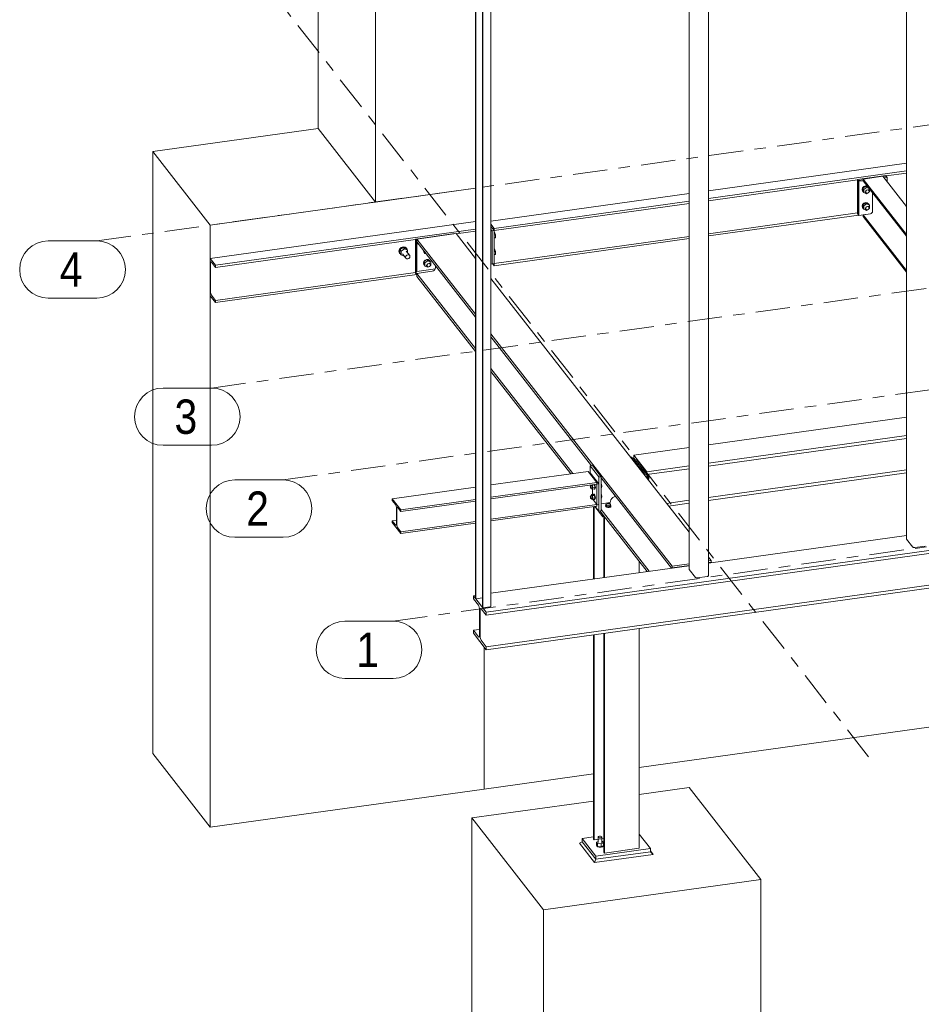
# Model space of a CAD drawing. Header units: millimetres. Extents: x -73 to 521, y -287 to 133.
# Tile 6 of 14: x 138 to 216, y -212 to -126. Entities that reach past the tile are written whole.
import ezdxf

# ---------------------------------------------------------------- set-up
doc = ezdxf.new("R2010")
doc.units = ezdxf.units.MM
doc.linetypes.add('XKITLINE00', pattern=[0])
doc.linetypes.add('XKITLINE03', pattern=[6, 3, -1, 1, -1])
for name, color, linetype, lineweight in [('Mřížka', 4, 'Continuous', 0), ('Prvek', 2, 'Continuous', 0), ('Šroub', 3, 'Continuous', 0)]:
    doc.layers.add(name, color=color, linetype=linetype, lineweight=lineweight)
doc.styles.add('ARIAL', font='arial.ttf')

msp = doc.modelspace()

# ---------------------------------------------------------------- linework, layer by layer
at = {"layer": 'Mřížka', "color": 1, "linetype": 'XKITLINE03', "lineweight": 0}
for p, q in [((211.884, -190.164), (161.155, -125.149)), ((144.482, -145.114), (278.444, -126.446)), ((154.503, -157.958), (288.466, -139.289)), ((160.766, -165.985), (294.729, -147.316)), ((170.38, -178.307), (304.343, -159.638))]:
    msp.add_line(p, q, dxfattribs=at)
at = {"layer": 'Mřížka', "color": 1, "linetype": 'XKITLINE00', "lineweight": 0}
for p, q in [((140.256, -145.114), (144.482, -145.114)), ((140.256, -150.114), (144.482, -150.114)), ((150.278, -157.958), (154.503, -157.958)), ((150.278, -162.958), (154.503, -162.958)), ((156.541, -165.985), (160.766, -165.985)), ((156.541, -170.985), (160.766, -170.985)), ((166.155, -178.307), (170.38, -178.307)), ((166.155, -183.307), (170.38, -183.307))]:
    msp.add_line(p, q, dxfattribs=at)
for centre, start, end in [((140.256, -147.614), 90, 270), ((144.482, -147.614), 270, 90), ((150.278, -160.458), 90, 270), ((154.503, -160.458), 270, 90), ((156.541, -168.485), 90, 270), ((160.766, -168.485), 270, 90), ((166.155, -180.807), 90, 270), ((170.38, -180.807), 270, 90)]:
    msp.add_arc(centre, 2.5, start, end, dxfattribs=at)
at = {"layer": 'Prvek', "color": 1, "linetype": 'XKITLINE00', "lineweight": 0}
for p, q in [((163.811, -135.301), (163.811, -98.535)), ((168.822, -141.722), (168.822, -104.957)), ((215.202, -171.124), (215.202, -115.507)), ((177.56, -176.335), (177.56, -116.156)), ((177.58, -116.182), (177.58, -176.361)), ((178.166, -116.933), (178.166, -177.112)), ((178.186, -177.138), (178.186, -116.959)), ((178.912, -177.001), (178.912, -117.889)), ((196.208, -173.771), (196.208, -118.154)), ((197.906, -174.354), (197.906, -117.917)), ((149.375, -137.312), (163.811, -135.301)), ((168.822, -141.722), (163.811, -135.301)), ((149.375, -189.878), (149.375, -137.312)), ((149.375, -137.312), (154.386, -143.734)), ((197.906, -140.747), (215.202, -138.337)), ((197.906, -141.415), (215.202, -139.005)), ((213.42, -139.443), (215.202, -139.195)), ((197.906, -141.605), (210.918, -139.792)), ((210.918, -139.747), (213.388, -139.402)), ((210.981, -139.827), (210.918, -139.747)), ((210.918, -139.747), (210.918, -142.719)), ((210.981, -139.827), (211.414, -139.767)), ((210.981, -139.827), (211.414, -139.767)), ((210.981, -139.827), (210.981, -142.8)), ((211.044, -139.907), (210.981, -139.827)), ((210.981, -139.827), (210.981, -142.8)), ((211.044, -139.907), (211.414, -139.856)), ((211.044, -139.907), (211.044, -142.88)), ((211.414, -139.711), (213.143, -139.47)), ((211.414, -139.856), (211.414, -139.711)), ((215.202, -144.566), (211.414, -139.711)), ((215.202, -144.711), (211.414, -139.856)), ((215.202, -142.11), (213.143, -139.47)), ((213.182, -139.52), (213.45, -139.483)), ((213.182, -139.52), (213.45, -139.483)), ((213.245, -139.6), (213.513, -139.563)), ((213.45, -139.483), (213.388, -139.402)), ((213.513, -139.563), (213.45, -139.483)), ((213.513, -139.944), (213.513, -139.563)), ((154.386, -143.734), (177.56, -140.505)), ((177.56, -140.505), (168.822, -141.722)), ((212.228, -142.552), (212.228, -140.899)), ((178.912, -143.394), (196.208, -140.984)), ((179.199, -144.022), (196.208, -141.652)), ((179.199, -144.212), (196.208, -141.842)), ((197.906, -144.487), (210.918, -142.674)), ((212.178, -142.674), (212.122, -142.717)), ((212.215, -142.616), (212.178, -142.674)), ((212.228, -142.552), (212.215, -142.616)), ((215.179, -142.08), (215.202, -142.077)), ((154.386, -146.634), (177.56, -143.405)), ((197.906, -144.678), (211.021, -142.85)), ((210.981, -142.8), (210.918, -142.719)), ((211.044, -142.88), (210.981, -142.8)), ((211.044, -142.88), (212.057, -142.739)), ((211.414, -142.828), (212.057, -142.739)), ((211.414, -142.973), (211.414, -142.828)), ((215.202, -147.683), (211.414, -142.828)), ((215.202, -147.828), (211.414, -142.973)), ((212.122, -142.717), (212.057, -142.739)), ((154.386, -143.734), (154.386, -196.3)), ((154.856, -147.236), (177.56, -144.072)), ((175.883, -144.496), (177.56, -144.263)), ((178.912, -143.655), (179.199, -144.022)), ((178.912, -143.846), (179.199, -144.212)), ((179.199, -144.212), (178.912, -143.846)), ((179.009, -144.239), (178.912, -144.116)), ((178.912, -144.116), (179.009, -144.239)), ((178.912, -144.252), (179.009, -144.239)), ((179.009, -144.239), (179.199, -144.212)), ((179.009, -144.239), (179.009, -147.121)), ((179.009, -144.239), (179.009, -147.121)), ((179.199, -144.212), (179.199, -144.022)), ((179.199, -144.212), (179.199, -147.094)), ((154.856, -147.427), (172.33, -144.991)), ((172.33, -144.946), (175.749, -144.47)), ((172.393, -145.026), (172.33, -144.946)), ((172.33, -144.946), (172.33, -147.919)), ((172.393, -145.026), (172.443, -145.019)), ((172.393, -145.026), (172.393, -147.999)), ((175.862, -144.469), (172.443, -144.946)), ((177.56, -151.504), (172.443, -144.946)), ((172.443, -144.946), (172.443, -145.199)), ((177.56, -151.757), (172.443, -145.199)), ((175.76, -144.483), (175.749, -144.47)), ((177.56, -146.645), (175.862, -144.469)), ((179.199, -147.094), (196.208, -144.724)), ((179.199, -147.285), (196.208, -144.914)), ((172.393, -145.316), (172.521, -145.299)), ((172.443, -145.381), (172.393, -145.316)), ((172.393, -145.316), (172.393, -147.709)), ((172.571, -145.363), (172.443, -145.381)), ((172.443, -145.381), (172.443, -147.773)), ((154.386, -149.897), (154.386, -146.634)), ((154.386, -146.634), (154.856, -147.236)), ((154.442, -146.961), (154.426, -147.01)), ((154.467, -146.945), (154.442, -146.961)), ((154.495, -146.965), (154.467, -146.945)), ((154.856, -147.427), (154.495, -146.965)), ((154.426, -147.01), (154.42, -147.086)), ((154.42, -149.533), (154.42, -147.086)), ((154.856, -147.236), (154.856, -147.427)), ((172.443, -147.773), (172.393, -147.709)), ((172.443, -147.773), (174.053, -147.549)), ((173.787, -147.767), (172.443, -147.955)), ((173.896, -147.731), (173.787, -147.767)), ((173.988, -147.66), (173.896, -147.731)), ((174.05, -147.563), (173.988, -147.66)), ((174.072, -147.456), (174.05, -147.563)), ((174.072, -147.456), (174.072, -147.287)), ((178.912, -147.134), (179.009, -147.121)), ((179.009, -147.121), (179.199, -147.094)), ((179.065, -147.113), (179.199, -147.285)), ((179.199, -147.285), (179.199, -147.094)), ((154.856, -150.309), (172.33, -147.874)), ((154.856, -150.499), (172.443, -148.048)), ((172.393, -147.999), (172.33, -147.919)), ((172.393, -147.999), (172.443, -147.992)), ((177.56, -154.513), (172.443, -147.955)), ((172.443, -147.955), (172.443, -148.208)), ((177.56, -154.766), (172.443, -148.208)), ((196.208, -170.546), (178.912, -148.379)), ((154.42, -149.533), (154.426, -149.624)), ((154.856, -150.499), (154.386, -149.897)), ((154.426, -149.624), (154.442, -149.715)), ((154.442, -149.715), (154.467, -149.794)), ((154.467, -149.794), (154.495, -149.847)), ((154.495, -149.847), (154.856, -150.309)), ((154.856, -150.309), (154.856, -150.499)), ((194.722, -173.498), (178.912, -153.237)), ((187.693, -164.744), (178.912, -153.491)), ((186.073, -165.423), (178.912, -156.246)), ((185.894, -165.448), (178.912, -156.5)), ((197.906, -162.909), (215.202, -160.498)), ((197.906, -164.511), (215.202, -162.1)), ((197.906, -164.764), (215.202, -162.354)), ((191.38, -163.818), (196.208, -163.145)), ((178.499, -177.539), (275.369, -164.039)), ((191.19, -163.989), (191.102, -164.002)), ((192.318, -165.434), (191.19, -163.989)), ((191.38, -164.072), (191.267, -164.088)), ((191.38, -164.072), (191.38, -163.818)), ((191.38, -163.818), (192.508, -165.263)), ((191.823, -164.64), (191.38, -164.072)), ((192.508, -165.517), (191.38, -164.072)), ((178.499, -177.793), (275.369, -164.293)), ((187.769, -164.733), (187.579, -164.76)), ((187.579, -165.358), (187.579, -164.76)), ((187.579, -164.76), (188.331, -165.723)), ((188.521, -165.696), (187.769, -164.733)), ((192.508, -165.517), (192.065, -164.949)), ((192.508, -165.263), (196.208, -164.747)), ((192.508, -165.517), (196.208, -165.001)), ((178.912, -166.421), (187.389, -165.239)), ((188.141, -166.203), (187.389, -165.239)), ((187.579, -165.358), (187.492, -165.37)), ((188.331, -166.321), (187.579, -165.358)), ((188.521, -165.696), (188.331, -165.723)), ((188.331, -165.723), (188.331, -168.696)), ((188.521, -168.669), (188.521, -165.696)), ((194.668, -173.684), (188.521, -165.805)), ((192.318, -165.434), (192.23, -165.447)), ((192.318, -165.559), (192.318, -165.434)), ((192.508, -165.517), (192.318, -165.543)), ((192.318, -165.543), (192.318, -165.559)), ((192.508, -165.263), (192.508, -165.517)), ((192.508, -165.803), (192.508, -165.517)), ((197.906, -167.519), (215.202, -165.109)), ((197.906, -167.773), (215.202, -165.363)), ((170.295, -167.622), (177.56, -166.609)), ((178.912, -167.489), (188.141, -166.203)), ((178.912, -167.634), (188.141, -166.348)), ((187.781, -167.445), (187.781, -166.398)), ((188.141, -166.203), (188.141, -166.348)), ((188.331, -166.321), (188.141, -166.348)), ((188.141, -168.124), (188.141, -166.348)), ((188.331, -168.097), (188.331, -166.321)), ((171.046, -168.585), (170.295, -167.622)), ((170.295, -167.767), (170.295, -167.622)), ((178.499, -180.548), (275.369, -167.048)), ((178.499, -180.802), (275.369, -167.302)), ((187.787, -167.535), (187.781, -167.445)), ((187.803, -167.627), (187.787, -167.535)), ((187.827, -167.705), (187.803, -167.627)), ((189.458, -167.611), (189.383, -167.715)), ((189.557, -167.525), (189.458, -167.611)), ((189.671, -167.464), (189.557, -167.525)), ((189.791, -167.432), (189.671, -167.464)), ((170.58, -168.132), (170.295, -167.767)), ((170.608, -168.185), (170.58, -168.132)), ((170.633, -168.264), (170.608, -168.185)), ((170.649, -168.355), (170.633, -168.264)), ((170.655, -168.446), (170.649, -168.355)), ((170.655, -169.787), (170.655, -168.446)), ((170.692, -168.41), (170.686, -168.486)), ((170.686, -169.827), (170.686, -168.486)), ((170.708, -168.36), (170.692, -168.41)), ((170.732, -168.344), (170.708, -168.36)), ((170.761, -168.365), (170.732, -168.344)), ((171.046, -168.73), (170.761, -168.365)), ((171.046, -168.585), (177.56, -167.677)), ((171.046, -168.73), (177.56, -167.822)), ((178.912, -169.41), (188.141, -168.124)), ((178.912, -169.555), (188.141, -168.269)), ((187.856, -167.759), (187.827, -167.705)), ((188.141, -168.124), (187.856, -167.759)), ((188.141, -168.124), (187.856, -167.759)), ((187.859, -174.633), (187.859, -168.308)), ((187.915, -174.625), (187.915, -168.3)), ((188.684, -169.204), (187.972, -168.292)), ((188.331, -168.696), (188.012, -168.287)), ((188.331, -168.097), (188.141, -168.124)), ((188.141, -168.269), (188.141, -168.124)), ((189.319, -167.951), (188.521, -168.062)), ((189.336, -167.831), (189.319, -167.951)), ((189.383, -167.715), (189.336, -167.831)), ((194.245, -168.03), (196.208, -167.756)), ((194.424, -168.259), (196.208, -168.01)), ((171.046, -168.73), (171.046, -168.585)), ((188.521, -168.669), (188.331, -168.696)), ((192.551, -173.979), (188.419, -168.683)), ((188.684, -169.023), (188.419, -168.683)), ((192.729, -173.954), (188.521, -168.56)), ((188.684, -169.204), (188.684, -169.023)), ((188.811, -169.186), (188.684, -169.204)), ((188.755, -174.508), (188.755, -169.194)), ((188.811, -174.5), (188.811, -169.186)), ((170.295, -169.543), (170.655, -169.493)), ((170.295, -169.688), (170.295, -169.543)), ((170.295, -169.543), (170.58, -169.908)), ((171.046, -170.651), (170.295, -169.688)), ((170.58, -169.908), (170.608, -169.929)), ((170.608, -169.929), (170.633, -169.913)), ((170.633, -169.913), (170.649, -169.863)), ((170.649, -169.863), (170.655, -169.787)), ((170.686, -169.827), (170.692, -169.918)), ((170.692, -169.918), (170.708, -170.009)), ((170.708, -170.009), (170.732, -170.088)), ((170.732, -170.088), (170.761, -170.141)), ((170.761, -170.141), (171.046, -170.506)), ((171.046, -170.506), (177.56, -169.599)), ((171.046, -170.651), (177.56, -169.744)), ((171.046, -170.506), (171.046, -170.651)), ((197.906, -173.233), (215.202, -170.822)), ((215.208, -171.145), (215.202, -171.124)), ((215.755, -171.845), (215.208, -171.145)), ((215.755, -171.845), (215.779, -171.864)), ((215.779, -171.864), (215.819, -171.877)), ((215.819, -171.877), (215.867, -171.882)), ((215.867, -171.882), (215.916, -171.88)), ((215.916, -171.88), (216.813, -171.755)), ((198.141, -173.022), (197.906, -172.722)), ((178.912, -175.88), (196.208, -173.469)), ((191.85, -174.077), (191.85, -173.081)), ((194.722, -173.498), (196.208, -173.291)), ((194.722, -173.643), (196.208, -173.436)), ((194.722, -173.676), (194.722, -173.498)), ((194.745, -173.673), (194.722, -173.643)), ((194.722, -173.643), (194.722, -173.676)), ((197.906, -173.055), (198.141, -173.022)), ((197.906, -173.2), (198.141, -173.167)), ((198.141, -173.167), (198.141, -173.022)), ((198.164, -173.197), (198.141, -173.167)), ((196.214, -173.792), (196.208, -173.771)), ((196.761, -174.492), (196.214, -173.792)), ((196.761, -174.492), (196.785, -174.511)), ((196.922, -174.527), (197.819, -174.402)), ((197.819, -174.402), (197.862, -174.391)), ((197.862, -174.391), (197.893, -174.375)), ((197.893, -174.375), (197.906, -174.354)), ((196.785, -174.511), (196.825, -174.524)), ((196.825, -174.524), (196.873, -174.529)), ((196.873, -174.529), (196.922, -174.527)), ((177.372, -176.094), (177.56, -176.068)), ((178.499, -177.539), (177.372, -176.094)), ((177.372, -176.348), (177.372, -176.094)), ((177.815, -176.916), (177.372, -176.348)), ((177.58, -176.361), (177.56, -176.335)), ((177.58, -176.361), (178.166, -176.279)), ((177.851, -176.983), (177.815, -176.916)), ((177.882, -177.081), (177.851, -176.983)), ((177.902, -177.195), (177.882, -177.081)), ((178.186, -177.138), (178.825, -177.049)), ((178.825, -177.049), (178.868, -177.038)), ((178.868, -177.038), (178.899, -177.022)), ((178.899, -177.022), (178.912, -177.001)), ((177.909, -177.308), (177.902, -177.195)), ((177.909, -179.52), (177.909, -177.308)), ((177.97, -177.282), (177.962, -177.376)), ((177.962, -179.588), (177.962, -177.376)), ((177.99, -177.219), (177.97, -177.282)), ((178.02, -177.2), (177.99, -177.219)), ((178.056, -177.225), (178.02, -177.2)), ((178.499, -177.793), (178.056, -177.225)), ((178.166, -177.112), (178.186, -177.138)), ((178.499, -177.793), (178.499, -177.539)), ((177.372, -179.103), (177.909, -179.028)), ((177.372, -179.357), (177.372, -179.103)), ((177.372, -179.103), (177.815, -179.671)), ((178.499, -180.802), (177.372, -179.357)), ((177.882, -179.677), (177.902, -179.614)), ((177.902, -179.614), (177.909, -179.52)), ((177.962, -179.588), (177.97, -179.701)), ((187.859, -197.332), (187.859, -179.497)), ((187.915, -197.405), (187.915, -179.49)), ((188.755, -198.48), (188.755, -179.373)), ((188.811, -198.552), (188.811, -179.365)), ((191.85, -198.129), (191.85, -178.941)), ((177.815, -179.671), (177.851, -179.696)), ((177.851, -179.696), (177.882, -179.677)), ((177.97, -179.701), (177.99, -179.815)), ((177.99, -179.815), (178.02, -179.913)), ((178.02, -179.913), (178.056, -179.98)), ((178.056, -179.98), (178.499, -180.548)), ((178.319, -192.965), (178.319, -180.57)), ((178.319, -192.965), (178.319, -180.57)), ((178.499, -180.548), (178.499, -180.802)), ((191.85, -191.079), (239.32, -184.464)), ((154.386, -196.3), (149.375, -189.878)), ((178.319, -192.965), (187.859, -191.635)), ((154.386, -196.3), (178.319, -192.965)), ((191.85, -193.456), (196.22, -192.847)), ((196.22, -192.847), (202.483, -200.874)), ((177.226, -195.494), (187.859, -194.012)), ((177.226, -215.432), (177.226, -195.494)), ((183.489, -203.521), (177.226, -195.494)), ((186.627, -197.69), (186.879, -197.563)), ((186.627, -197.69), (187.954, -199.392)), ((186.879, -197.291), (187.859, -197.154)), ((186.879, -197.563), (186.879, -197.291)), ((188.082, -198.832), (186.879, -197.291)), ((186.879, -197.563), (188.082, -199.104)), ((188.082, -199.104), (186.879, -197.563)), ((187.859, -197.332), (187.915, -197.405)), ((187.915, -197.405), (188.755, -197.288)), ((191.85, -196.914), (192.83, -198.17)), ((192.83, -198.17), (188.082, -198.832)), ((188.082, -199.104), (192.83, -198.442)), ((188.082, -199.104), (192.83, -198.442)), ((188.755, -198.48), (188.811, -198.552)), ((188.811, -198.552), (191.85, -198.129)), ((192.83, -198.442), (192.83, -198.17)), ((193.083, -198.677), (192.83, -198.354)), ((192.83, -198.442), (193.083, -198.677)), ((187.954, -199.392), (193.083, -198.677)), ((187.954, -199.392), (188.082, -199.104)), ((188.082, -199.104), (188.082, -198.832)), ((202.483, -200.874), (183.489, -203.521)), ((202.483, -220.813), (202.483, -200.874)), ((183.489, -223.46), (183.489, -203.521))]:
    msp.add_line(p, q, dxfattribs=at)
at = {"layer": 'Šroub', "color": 7, "linetype": 'XKITLINE00', "lineweight": 0}
for p, q in [((211.367, -140.487), (211.329, -140.629)), ((211.329, -140.629), (211.367, -140.759)), ((211.347, -140.653), (211.378, -140.539)), ((211.378, -140.758), (211.347, -140.653)), ((211.471, -140.373), (211.367, -140.487)), ((211.378, -140.774), (211.367, -140.759)), ((211.632, -140.333), (211.378, -140.509)), ((211.46, -140.613), (211.378, -140.509)), ((211.378, -140.509), (211.378, -140.788)), ((211.46, -140.893), (211.378, -140.788)), ((211.406, -140.49), (211.49, -140.397)), ((211.714, -140.438), (211.46, -140.613)), ((211.46, -140.893), (211.46, -140.613)), ((211.714, -140.997), (211.46, -140.893)), ((211.614, -140.317), (211.471, -140.373)), ((211.49, -140.397), (211.605, -140.352)), ((211.651, -140.897), (211.582, -140.808)), ((211.756, -140.334), (211.614, -140.317)), ((211.631, -140.827), (211.651, -140.752)), ((211.651, -140.897), (211.631, -140.827)), ((211.714, -140.438), (211.632, -140.333)), ((211.86, -140.427), (211.632, -140.333)), ((211.651, -140.752), (211.707, -140.691)), ((211.707, -140.942), (211.651, -140.897)), ((211.66, -140.344), (211.775, -140.358)), ((211.707, -140.691), (211.783, -140.661)), ((211.783, -140.951), (211.707, -140.942)), ((211.941, -140.531), (211.714, -140.438)), ((211.714, -140.997), (211.782, -140.951)), ((211.842, -140.404), (211.756, -140.334)), ((211.775, -140.358), (211.859, -140.427)), ((211.783, -140.661), (211.859, -140.67)), ((211.859, -140.921), (211.783, -140.951)), ((211.914, -140.715), (211.845, -140.627)), ((211.859, -140.67), (211.914, -140.715)), ((211.914, -140.86), (211.859, -140.921)), ((211.914, -140.715), (211.935, -140.785)), ((211.935, -140.785), (211.914, -140.86)), ((211.915, -140.859), (211.968, -140.822)), ((211.968, -140.822), (211.968, -140.565)), ((211.471, -141.823), (211.367, -141.938)), ((211.632, -141.783), (211.378, -141.959)), ((211.614, -141.767), (211.471, -141.823)), ((211.49, -141.848), (211.605, -141.802)), ((211.756, -141.784), (211.614, -141.767)), ((211.714, -141.888), (211.632, -141.783)), ((211.886, -141.888), (211.632, -141.783)), ((211.66, -141.794), (211.775, -141.808)), ((211.86, -141.869), (211.756, -141.784)), ((211.775, -141.808), (211.859, -141.877)), ((211.367, -141.938), (211.329, -142.079)), ((211.329, -142.079), (211.367, -142.209)), ((211.347, -142.103), (211.378, -141.989)), ((211.378, -142.209), (211.347, -142.103)), ((211.378, -142.224), (211.367, -142.209)), ((211.46, -142.063), (211.378, -141.959)), ((211.378, -141.959), (211.378, -142.239)), ((211.46, -142.343), (211.378, -142.239)), ((211.406, -141.94), (211.49, -141.848)), ((211.46, -142.063), (211.714, -141.888)), ((211.46, -142.343), (211.46, -142.063)), ((211.714, -142.447), (211.46, -142.343)), ((211.651, -142.347), (211.582, -142.258)), ((211.631, -142.277), (211.651, -142.202)), ((211.651, -142.347), (211.631, -142.277)), ((211.651, -142.202), (211.707, -142.141)), ((211.707, -142.392), (211.651, -142.347)), ((211.707, -142.141), (211.783, -142.111)), ((211.783, -142.401), (211.707, -142.392)), ((211.968, -141.992), (211.714, -141.888)), ((211.714, -142.447), (211.782, -142.401)), ((211.783, -142.111), (211.859, -142.12)), ((211.859, -142.371), (211.783, -142.401)), ((211.914, -142.165), (211.845, -142.077)), ((211.859, -142.12), (211.914, -142.165)), ((211.914, -142.31), (211.859, -142.371)), ((211.87, -141.881), (211.86, -141.869)), ((211.968, -141.992), (211.886, -141.888)), ((211.914, -142.165), (211.935, -142.235)), ((211.935, -142.235), (211.914, -142.31)), ((211.915, -142.309), (211.968, -142.272)), ((211.968, -142.272), (211.968, -141.992)), ((179.199, -144.366), (179.226, -144.362)), ((179.301, -144.584), (179.226, -144.362)), ((179.199, -144.598), (179.301, -144.584)), ((179.199, -144.849), (179.301, -144.835)), ((179.199, -144.868), (179.226, -144.864)), ((179.226, -144.864), (179.301, -144.835)), ((179.301, -144.835), (179.301, -144.584)), ((170.926, -145.842), (170.879, -146.016)), ((170.879, -146.016), (170.926, -146.177)), ((170.898, -146.04), (170.945, -145.866)), ((170.945, -146.201), (170.898, -146.04)), ((171.055, -145.701), (170.926, -145.842)), ((170.945, -145.866), (171.073, -145.725)), ((171.249, -145.677), (170.964, -145.874)), ((171.064, -146.003), (170.964, -145.874)), ((170.964, -145.874), (170.964, -146.188)), ((171.23, -145.632), (171.055, -145.701)), ((171.064, -146.003), (171.349, -145.806)), ((171.064, -146.316), (171.064, -146.003)), ((171.073, -145.725), (171.249, -145.656)), ((171.406, -145.652), (171.23, -145.632)), ((171.249, -145.656), (171.425, -145.676)), ((171.349, -145.806), (171.249, -145.677)), ((171.534, -145.795), (171.249, -145.677)), ((171.634, -145.923), (171.349, -145.806)), ((171.535, -145.757), (171.406, -145.652)), ((171.425, -145.676), (171.553, -145.781)), ((171.811, -146.388), (171.514, -146.006)), ((171.634, -145.923), (171.534, -145.795)), ((171.553, -145.781), (171.535, -145.757)), ((171.553, -145.781), (171.571, -145.842)), ((171.634, -146.161), (171.634, -145.923)), ((173.018, -145.936), (173.013, -145.954)), ((173.013, -145.954), (173.051, -146.084)), ((173.032, -145.978), (173.037, -145.96)), ((173.063, -146.084), (173.032, -145.978)), ((173.063, -146.099), (173.051, -146.084)), ((173.063, -146.114), (173.063, -145.993)), ((173.144, -146.218), (173.063, -146.114)), ((173.144, -146.098), (173.144, -146.218)), ((179.199, -145.816), (179.226, -145.812)), ((179.199, -146.048), (179.301, -146.034)), ((179.301, -146.034), (179.226, -145.812)), ((179.301, -146.285), (179.301, -146.034)), ((170.945, -146.201), (170.926, -146.177)), ((171.027, -146.268), (170.945, -146.201)), ((171.064, -146.316), (170.964, -146.188)), ((171.337, -146.429), (171.064, -146.316)), ((171.482, -146.615), (171.185, -146.233)), ((171.457, -146.528), (171.482, -146.433)), ((171.482, -146.615), (171.457, -146.528)), ((171.482, -146.433), (171.552, -146.357)), ((171.552, -146.671), (171.482, -146.615)), ((171.552, -146.357), (171.647, -146.32)), ((171.647, -146.682), (171.552, -146.671)), ((171.647, -146.32), (171.742, -146.331)), ((171.742, -146.645), (171.647, -146.682)), ((171.742, -146.331), (171.811, -146.388)), ((171.811, -146.569), (171.742, -146.645)), ((171.811, -146.388), (171.837, -146.475)), ((171.837, -146.475), (171.811, -146.569)), ((173.051, -146.9), (173.013, -147.041)), ((173.032, -147.065), (173.063, -146.951)), ((173.155, -146.786), (173.051, -146.9)), ((173.317, -146.746), (173.063, -146.921)), ((173.144, -147.026), (173.063, -146.921)), ((173.063, -146.921), (173.063, -147.201)), ((173.09, -146.902), (173.174, -146.81)), ((173.144, -146.218), (173.282, -146.275)), ((173.144, -147.026), (173.398, -146.85)), ((173.298, -146.73), (173.155, -146.786)), ((173.174, -146.81), (173.289, -146.765)), ((173.44, -146.746), (173.298, -146.73)), ((173.398, -146.85), (173.317, -146.746)), ((173.571, -146.85), (173.317, -146.746)), ((173.344, -146.757), (173.459, -146.77)), ((173.652, -146.955), (173.398, -146.85)), ((173.545, -146.831), (173.44, -146.746)), ((173.459, -146.77), (173.543, -146.839)), ((173.554, -146.844), (173.545, -146.831)), ((173.652, -146.955), (173.571, -146.85)), ((173.652, -147.235), (173.652, -146.955)), ((179.199, -146.299), (179.301, -146.285)), ((179.199, -146.318), (179.226, -146.314)), ((179.226, -146.314), (179.301, -146.285)), ((173.013, -147.041), (173.051, -147.172)), ((173.063, -147.171), (173.032, -147.065)), ((173.063, -147.187), (173.051, -147.172)), ((173.144, -147.305), (173.063, -147.201)), ((173.144, -147.305), (173.144, -147.026)), ((173.398, -147.41), (173.144, -147.305)), ((173.348, -147.325), (173.266, -147.221)), ((173.328, -147.256), (173.348, -147.18)), ((173.348, -147.325), (173.328, -147.256)), ((173.348, -147.18), (173.404, -147.119)), ((173.404, -147.371), (173.348, -147.325)), ((173.398, -147.41), (173.448, -147.376)), ((173.404, -147.119), (173.479, -147.089)), ((173.479, -147.379), (173.404, -147.371)), ((173.479, -147.089), (173.555, -147.098)), ((173.555, -147.349), (173.479, -147.379)), ((173.611, -147.144), (173.53, -147.039)), ((173.555, -147.098), (173.611, -147.144)), ((173.611, -147.289), (173.555, -147.349)), ((173.611, -147.144), (173.631, -147.213)), ((173.631, -147.213), (173.611, -147.289)), ((173.62, -147.257), (173.652, -147.235)), ((192.508, -165.595), (192.578, -165.585)), ((192.523, -165.515), (192.578, -165.585)), ((192.578, -165.585), (192.626, -165.89)), ((192.58, -165.597), (192.619, -165.592)), ((192.58, -165.896), (192.626, -165.89)), ((192.613, -165.938), (192.626, -165.89)), ((192.644, -165.605), (192.619, -165.592)), ((192.669, -165.907), (192.62, -165.914)), ((192.669, -165.656), (192.644, -165.605)), ((192.687, -165.733), (192.669, -165.656)), ((192.687, -165.878), (192.669, -165.907)), ((192.694, -165.814), (192.687, -165.733)), ((192.687, -165.878), (192.694, -165.814)), ((187.583, -166.54), (187.588, -166.492)), ((187.588, -166.601), (187.583, -166.54)), ((187.588, -166.492), (187.602, -166.47)), ((187.602, -166.658), (187.588, -166.601)), ((187.602, -166.47), (187.697, -166.457)), ((187.602, -166.47), (187.621, -166.479)), ((187.621, -166.697), (187.602, -166.658)), ((187.621, -166.479), (187.64, -166.518)), ((187.64, -166.706), (187.621, -166.697)), ((187.64, -166.518), (187.653, -166.575)), ((187.653, -166.684), (187.64, -166.706)), ((187.64, -166.706), (187.735, -166.693)), ((187.653, -166.575), (187.658, -166.636)), ((187.658, -166.636), (187.653, -166.684)), ((187.654, -166.463), (187.667, -166.414)), ((187.681, -166.701), (187.681, -166.703)), ((187.681, -166.703), (187.75, -166.791)), ((187.719, -166.406), (187.75, -166.447)), ((187.75, -166.447), (187.94, -166.42)), ((187.75, -166.447), (187.784, -166.663)), ((187.75, -166.791), (187.784, -166.663)), ((187.75, -166.791), (187.94, -166.765)), ((187.784, -166.663), (187.974, -166.636)), ((187.94, -166.42), (187.909, -166.38)), ((187.943, -166.785), (187.911, -166.769)), ((187.928, -166.377), (187.943, -166.408)), ((187.974, -166.636), (187.94, -166.42)), ((187.94, -166.765), (187.974, -166.636)), ((187.943, -166.408), (187.971, -166.523)), ((187.971, -166.741), (187.943, -166.785)), ((187.971, -166.523), (187.981, -166.645)), ((187.981, -166.645), (187.971, -166.741)), ((187.991, -166.402), (187.976, -166.371)), ((188.018, -166.516), (187.991, -166.402)), ((187.991, -166.778), (188.018, -166.734)), ((188.028, -166.638), (188.018, -166.516)), ((188.018, -166.734), (188.028, -166.638)), ((188.556, -166.341), (188.521, -166.297)), ((188.521, -166.346), (188.556, -166.341)), ((188.521, -166.555), (188.588, -166.546)), ((188.521, -166.672), (188.556, -166.667)), ((188.588, -166.546), (188.556, -166.341)), ((188.556, -166.667), (188.588, -166.546)), ((187.583, -167.446), (187.588, -167.398)), ((187.588, -167.507), (187.583, -167.446)), ((187.588, -167.398), (187.602, -167.376)), ((187.602, -167.565), (187.588, -167.507)), ((187.602, -167.376), (187.697, -167.363)), ((187.602, -167.376), (187.621, -167.386)), ((187.621, -167.603), (187.602, -167.565)), ((187.621, -167.386), (187.64, -167.424)), ((187.64, -167.613), (187.621, -167.603)), ((187.64, -167.424), (187.653, -167.482)), ((187.653, -167.591), (187.64, -167.613)), ((187.64, -167.613), (187.735, -167.599)), ((187.653, -167.482), (187.658, -167.543)), ((187.658, -167.543), (187.653, -167.591)), ((187.654, -167.369), (187.681, -167.265)), ((187.681, -167.265), (187.871, -167.239)), ((187.681, -167.265), (187.75, -167.353)), ((187.681, -167.607), (187.681, -167.609)), ((187.681, -167.609), (187.75, -167.697)), ((187.75, -167.353), (187.94, -167.327)), ((187.75, -167.353), (187.784, -167.569)), ((187.75, -167.697), (187.784, -167.569)), ((187.784, -167.569), (187.974, -167.543)), ((187.854, -167.241), (187.868, -167.218)), ((187.868, -167.218), (187.916, -167.212)), ((187.868, -167.218), (187.906, -167.237)), ((187.94, -167.327), (187.871, -167.239)), ((187.906, -167.237), (187.943, -167.315)), ((187.953, -167.231), (187.916, -167.212)), ((187.974, -167.543), (187.94, -167.327)), ((187.94, -167.671), (187.974, -167.543)), ((187.943, -166.785), (187.991, -166.778)), ((187.943, -167.315), (187.971, -167.429)), ((187.991, -167.308), (187.953, -167.231)), ((187.971, -167.429), (187.981, -167.551)), ((187.981, -167.551), (187.971, -167.647)), ((188.018, -167.423), (187.991, -167.308)), ((188.028, -167.544), (188.018, -167.423)), ((188.018, -167.64), (188.028, -167.544)), ((188.556, -167.247), (188.521, -167.203)), ((188.521, -167.252), (188.556, -167.247)), ((188.521, -167.461), (188.588, -167.452)), ((188.521, -167.578), (188.556, -167.574)), ((188.588, -167.452), (188.556, -167.247)), ((188.556, -167.574), (188.588, -167.452)), ((187.75, -167.697), (187.94, -167.671)), ((187.943, -167.691), (187.911, -167.675)), ((187.971, -167.647), (187.943, -167.691)), ((187.943, -167.691), (187.991, -167.685)), ((187.991, -167.685), (188.018, -167.64)), ((188.92, -168.228), (188.952, -168.202)), ((188.928, -168.28), (188.92, -168.228)), ((188.92, -168.273), (188.92, -168.228)), ((188.92, -168.273), (188.928, -168.326)), ((188.996, -168.324), (188.928, -168.28)), ((188.928, -168.326), (188.996, -168.37)), ((188.952, -168.095), (189.09, -168.029)), ((188.952, -168.231), (188.952, -168.095)), ((189.017, -168.178), (188.952, -168.095)), ((188.952, -168.231), (189.017, -168.314)), ((189.107, -168.348), (188.996, -168.324)), ((188.996, -168.37), (189.107, -168.393)), ((189.017, -168.314), (189.017, -168.178)), ((189.221, -168.196), (189.017, -168.178)), ((189.017, -168.314), (189.221, -168.332)), ((189.09, -168.029), (189.294, -168.047)), ((189.231, -168.345), (189.107, -168.348)), ((189.107, -168.393), (189.231, -168.39)), ((189.359, -168.131), (189.221, -168.196)), ((189.221, -168.332), (189.221, -168.196)), ((189.221, -168.332), (189.359, -168.267)), ((189.334, -168.316), (189.231, -168.345)), ((189.231, -168.39), (189.334, -168.362)), ((189.294, -168.047), (189.359, -168.131)), ((189.39, -168.269), (189.334, -168.316)), ((189.334, -168.362), (189.39, -168.315)), ((189.359, -168.267), (189.359, -168.131)), ((189.359, -168.201), (189.383, -168.217)), ((189.383, -168.217), (189.39, -168.269)), ((189.39, -168.315), (189.39, -168.269)), ((188.273, -197.543), (188.128, -197.613)), ((188.128, -197.613), (188.224, -197.736)), ((188.128, -197.848), (188.128, -197.613)), ((188.273, -197.136), (188.311, -197.105)), ((188.278, -197.171), (188.273, -197.136)), ((188.273, -197.625), (188.273, -197.136)), ((188.324, -197.2), (188.278, -197.171)), ((188.311, -197.105), (188.38, -197.085)), ((188.397, -197.216), (188.324, -197.2)), ((188.38, -197.085), (188.463, -197.083)), ((188.48, -197.214), (188.397, -197.216)), ((188.463, -197.083), (188.537, -197.099)), ((188.549, -197.195), (188.48, -197.214)), ((188.527, -197.763), (188.732, -197.666)), ((188.537, -197.099), (188.582, -197.129)), ((188.587, -197.163), (188.549, -197.195)), ((188.582, -197.129), (188.587, -197.163)), ((188.587, -197.653), (188.587, -197.163)), ((188.587, -197.537), (188.636, -197.542)), ((188.732, -197.666), (188.636, -197.542)), ((188.732, -197.901), (188.732, -197.666)), ((188.128, -197.848), (188.224, -197.972)), ((188.136, -197.903), (188.136, -197.859)), ((188.136, -197.903), (188.145, -197.969)), ((188.145, -197.914), (188.138, -197.861)), ((188.214, -197.959), (188.145, -197.914)), ((188.145, -197.969), (188.23, -198.024)), ((188.527, -197.763), (188.224, -197.736)), ((188.224, -197.736), (188.224, -197.972)), ((188.224, -197.972), (188.527, -197.999)), ((188.23, -198.024), (188.369, -198.053)), ((188.369, -197.999), (188.257, -197.975)), ((188.494, -197.996), (188.369, -197.999)), ((188.369, -198.053), (188.524, -198.05)), ((188.524, -198.05), (188.654, -198.014)), ((188.527, -197.763), (188.527, -197.999)), ((188.527, -197.999), (188.732, -197.901)), ((188.549, -197.988), (188.654, -197.959)), ((188.654, -197.959), (188.71, -197.912)), ((188.654, -198.014), (188.724, -197.955)), ((188.724, -197.955), (188.724, -197.905))]:
    msp.add_line(p, q, dxfattribs=at)

# ---------------------------------------------------------------- texts
at = {"layer": 'Mřížka', "color": 4, "style": 'ARIAL', "width": 0.85}
for s, p in [('4', (141.256, -149.114)), ('3', (151.278, -161.958)), ('2', (157.541, -169.985)), ('1', (167.155, -182.307))]:
    msp.add_text(s, height=3, dxfattribs=at).set_placement(p)

doc.saveas('drawing.dxf')
